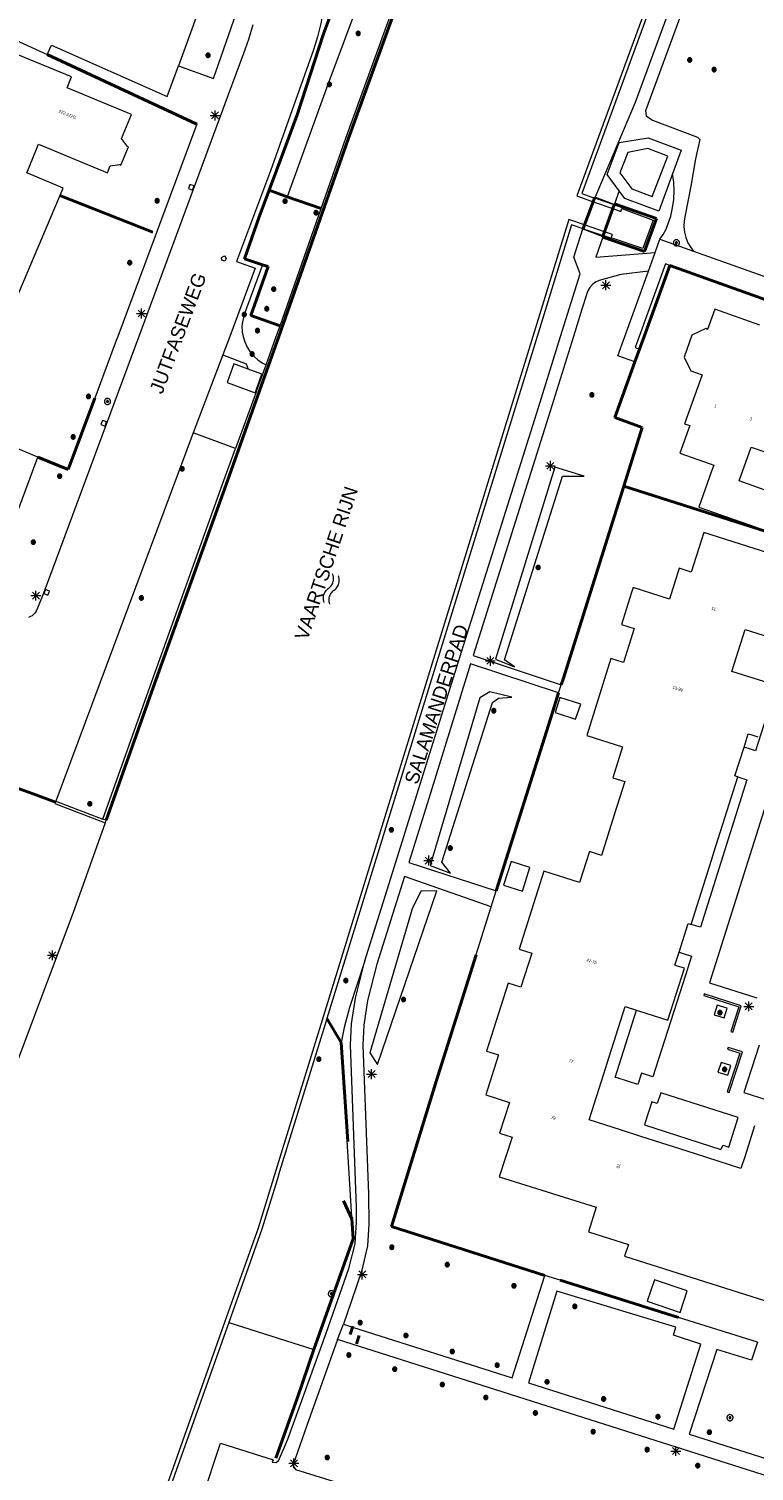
# Model space of a CAD drawing. Header units: metres. Extents: x 135779 to 137489, y 452643 to 455118.
# Tile 21 of 256: x 136259 to 136332, y 452886 to 453031. Entities that reach past the tile are written whole.
import ezdxf
from ezdxf.enums import TextEntityAlignment as Align

# ---------------------------------------------------------------- set-up
doc = ezdxf.new("R2010")
doc.units = ezdxf.units.M
doc.linetypes.add('DGN_Style_3', pattern=[78.572352, 56.123108, -22.449243])
doc.linetypes.add('DGN_Style_4', pattern=[89.853097, 44.898487, -22.449243, 0.056123, -22.449243])
for name, color, linetype, lineweight in [('KTop_BTD_Groenvoorziening', 62, 'Continuous', 13), ('KTop_BTD_Groenvoorziening_bosplantsoen', 62, 'Continuous', 13), ('KTop_BTD_Groenvoorziening_gras- en kruidachtigen', 62, 'Continuous', 13), ('KTop_NAR_Huisnummer (t)', 7, 'Continuous', 13), ('KTop_NAR_Huisnummer tijdelijk (t)', 7, 'Continuous', 13), ('KTop_OBD_Brug_dek', 11, 'Continuous', 13), ('KTop_OBW_Overig Plus', 1, 'Continuous', 13), ('KTop_ORL_Water (t)', 7, 'Continuous', 13), ('KTop_ORL_Weg_Straatnaam (t)', 7, 'Continuous', 13), ('KTop_PAL_Lichtmast', 40, 'Continuous', 13), ('KTop_PND_Grondvlaksituatie van BAG-pand [tachy]', 1, 'Continuous', 13), ('KTop_PUT_Brandkraan of -put', 1, 'Continuous', 13), ('KTop_PUT_Inspectie- of rioolput', 15, 'Continuous', 13), ('KTop_PUT_Kolk', 15, 'Continuous', 13), ('KTop_SHD_Damwand (l)', 1, 'Continuous', 40), ('KTop_SHD_Hek (l)', 15, 'DGN_Style_4', 40), ('KTop_SHD_Kademuur', 16, 'Continuous', 13), ('KTop_SHD_Muur', 15, 'Continuous', 13), ('KTop_SYM_Water', 150, 'Continuous', 0), ('KTop_VGO_Boom', 92, 'Continuous', 13), ('KTop_VGO_Haag (l)', 92, 'DGN_Style_3', 40), ('KTop_WGD_Parkeervlak', 251, 'Continuous', 13), ('KTop_WGD_Rijbaan_Lokale weg', 251, 'Continuous', 13), ('KTop_WGD_Voetpad', 251, 'Continuous', 13), ('KTop_WTD_Waterloop', 150, 'Continuous', 13)]:
    doc.layers.add(name, color=color, linetype=linetype, lineweight=lineweight)
doc.styles.add('Style-ROVU', font='ROVU.shx')
doc.styles.add('Style-ROVUCURSIEF', font='ROVUCURSIEF.shx')

# ---------------------------------------------------------------- blocks, each defined once
blk = doc.blocks.new('PAL_Lichtmast')
at = {"layer": 'KTop_PAL_Lichtmast'}
for p, q in [((-0.35, -0.35), (0.35, 0.35)), ((0.35, -0.35), (-0.35, 0.35)), ((0, -0.5), (0, 0.5)), ((-0.5, 0), (0.5, 0))]:
    blk.add_line(p, q, dxfattribs=at)
blk = doc.blocks.new('PUT_Brandkraan_of_-put')
at = {"layer": 'KTop_PUT_Brandkraan of -put'}
for p, q in [((-0.25, 0.03), (0, 0.25)), ((-0.16, -0.25), (-0.25, 0.03)), ((0, 0.25), (0.25, 0.03)), ((0.25, 0.03), (0.16, -0.25)), ((0.16, -0.25), (-0.16, -0.25))]:
    blk.add_line(p, q, dxfattribs=at)
blk = doc.blocks.new('PUT_Inspectie-_of_rioolput')
at = {"layer": 'KTop_PUT_Inspectie- of rioolput', "flags": 128}
for points in [[(0.31, 0), (0.31, 0.03), (0.3, 0.06), (0.29, 0.1), (0.28, 0.13), (0.27, 0.15), (0.25, 0.18), (0.23, 0.21), (0.21, 0.23), (0.18, 0.25), (0.15, 0.27), (0.13, 0.28), (0.1, 0.29), (0.06, 0.3), (0.03, 0.31), (0, 0.31), (-0.03, 0.31), (-0.06, 0.3), (-0.1, 0.29), (-0.13, 0.28), (-0.16, 0.27), (-0.18, 0.25), (-0.21, 0.23), (-0.23, 0.21), (-0.25, 0.18), (-0.27, 0.15), (-0.28, 0.13), (-0.29, 0.1), (-0.3, 0.06), (-0.31, 0.03), (-0.31, 0), (-0.31, -0.03), (-0.3, -0.06), (-0.29, -0.1), (-0.28, -0.13), (-0.27, -0.16), (-0.25, -0.18), (-0.23, -0.21), (-0.21, -0.23), (-0.18, -0.25), (-0.15, -0.27), (-0.13, -0.28), (-0.1, -0.29), (-0.06, -0.3), (-0.03, -0.31), (0, -0.31), (0.03, -0.31), (0.06, -0.3), (0.1, -0.29), (0.13, -0.28), (0.15, -0.27), (0.18, -0.25), (0.21, -0.23), (0.23, -0.21), (0.25, -0.18), (0.27, -0.15), (0.28, -0.13), (0.29, -0.1), (0.3, -0.06), (0.31, -0.03), (0.31, 0)], [(0.1, 0), (0.09, 0.01), (0.09, 0.02), (0.09, 0.03), (0.09, 0.04), (0.08, 0.05), (0.08, 0.06), (0.07, 0.06), (0.06, 0.07), (0.06, 0.08), (0.05, 0.08), (0.04, 0.09), (0.03, 0.09), (0.02, 0.09), (0.01, 0.09), (0, 0.09), (-0.01, 0.09), (-0.02, 0.09), (-0.03, 0.09), (-0.04, 0.09), (-0.05, 0.08), (-0.06, 0.08), (-0.06, 0.07), (-0.07, 0.06), (-0.08, 0.06), (-0.08, 0.05), (-0.09, 0.04), (-0.09, 0.03), (-0.09, 0.02), (-0.09, 0.01), (-0.09, 0), (-0.09, -0.01), (-0.09, -0.02), (-0.09, -0.03), (-0.09, -0.04), (-0.08, -0.05), (-0.08, -0.06), (-0.07, -0.06), (-0.06, -0.07), (-0.06, -0.08), (-0.05, -0.08), (-0.04, -0.09), (-0.03, -0.09), (-0.02, -0.09), (-0.01, -0.09), (0, -0.09), (0.01, -0.09), (0.02, -0.09), (0.03, -0.09), (0.04, -0.09), (0.05, -0.08), (0.06, -0.08), (0.06, -0.07), (0.07, -0.06), (0.08, -0.06), (0.08, -0.05), (0.09, -0.04), (0.09, -0.03), (0.09, -0.02), (0.09, -0.01), (0.1, 0)], [(0.04, 0), (0.03, 0), (0.03, 0.01), (0.03, 0.01), (0.03, 0.01), (0.03, 0.02), (0.03, 0.02), (0.03, 0.02), (0.02, 0.03), (0.02, 0.03), (0.02, 0.03), (0.01, 0.03), (0.01, 0.03), (0.01, 0.03), (0, 0.03), (0, 0.03), (0, 0.03), (-0.01, 0.03), (-0.01, 0.03), (-0.01, 0.03), (-0.02, 0.03), (-0.02, 0.03), (-0.02, 0.03), (-0.03, 0.02), (-0.03, 0.02), (-0.03, 0.02), (-0.03, 0.01), (-0.03, 0.01), (-0.03, 0.01), (-0.03, 0), (-0.03, 0), (-0.03, 0), (-0.03, -0.01), (-0.03, -0.01), (-0.03, -0.01), (-0.03, -0.02), (-0.03, -0.02), (-0.03, -0.02), (-0.02, -0.03), (-0.02, -0.03), (-0.02, -0.03), (-0.01, -0.03), (-0.01, -0.03), (-0.01, -0.03), (0, -0.03), (0, -0.03), (0, -0.03), (0.01, -0.03), (0.01, -0.03), (0.01, -0.03), (0.02, -0.03), (0.02, -0.03), (0.02, -0.03), (0.03, -0.02), (0.03, -0.02), (0.03, -0.02), (0.03, -0.01), (0.03, -0.01), (0.03, -0.01), (0.03, 0), (0.04, 0)], [(0.01, 0.02), (0.01, 0.02), (0.01, 0.02), (0, 0.02), (0, 0.02), (0, 0.02), (0, 0.02), (-0.01, 0.02), (-0.01, 0.02), (-0.01, 0.02), (-0.01, 0.02), (-0.01, 0.02), (-0.02, 0.02), (-0.02, 0.01), (-0.02, 0.01), (-0.02, 0.01), (-0.02, 0.01), (-0.02, 0.01), (-0.02, 0), (-0.02, 0), (-0.02, 0), (-0.02, 0), (-0.02, -0.01), (-0.02, -0.01), (-0.02, -0.01), (-0.02, -0.01), (-0.02, -0.01), (-0.02, -0.02), (-0.01, -0.02), (-0.01, -0.02), (-0.01, -0.02), (-0.01, -0.02), (-0.01, -0.02), (0, -0.02), (0, -0.02), (0, -0.02), (0, -0.02), (0.01, -0.02), (0.01, -0.02), (0.01, -0.02), (0.01, -0.02), (0.01, -0.02), (0.02, -0.02), (0.02, -0.01), (0.02, -0.01), (0.02, -0.01), (0.02, -0.01), (0.02, -0.01), (0.02, 0), (0.02, 0), (0.02, 0), (0.02, 0), (0.02, 0.01), (0.02, 0.01), (0.02, 0.01), (0.02, 0.01), (0.02, 0.01), (0.02, 0.02), (0.01, 0.02), (0.01, 0.02), (0.01, 0.02)]]:
    blk.add_lwpolyline(points, dxfattribs=at)
blk = doc.blocks.new('PUT_Kolk')
at = {"layer": 'KTop_PUT_Kolk', "flags": 128}
blk.add_lwpolyline([(0.22, -0.23), (0.22, 0.22), (-0.23, 0.22), (-0.23, -0.23), (0.22, -0.23)], dxfattribs=at)
blk = doc.blocks.new('VGO_Boom')
at = {"layer": 'KTop_VGO_Boom', "flags": 128}
for points in [[(0.21, 0), (0.21, 0.02), (0.21, 0.04), (0.2, 0.07), (0.2, 0.09), (0.19, 0.11), (0.17, 0.13), (0.16, 0.14), (0.14, 0.16), (0.13, 0.17), (0.11, 0.19), (0.09, 0.2), (0.07, 0.2), (0.04, 0.21), (0.02, 0.21), (0, 0.21), (-0.02, 0.21), (-0.05, 0.21), (-0.07, 0.2), (-0.09, 0.2), (-0.11, 0.19), (-0.13, 0.17), (-0.14, 0.16), (-0.16, 0.14), (-0.17, 0.13), (-0.19, 0.11), (-0.2, 0.09), (-0.2, 0.07), (-0.21, 0.04), (-0.21, 0.02), (-0.22, 0), (-0.21, -0.02), (-0.21, -0.05), (-0.2, -0.07), (-0.2, -0.09), (-0.19, -0.11), (-0.17, -0.13), (-0.16, -0.14), (-0.14, -0.16), (-0.13, -0.17), (-0.11, -0.19), (-0.09, -0.2), (-0.07, -0.2), (-0.05, -0.21), (-0.02, -0.21), (0, -0.22), (0.02, -0.21), (0.04, -0.21), (0.07, -0.2), (0.09, -0.2), (0.11, -0.19), (0.13, -0.17), (0.14, -0.16), (0.16, -0.14), (0.17, -0.13), (0.19, -0.11), (0.2, -0.09), (0.2, -0.07), (0.21, -0.05), (0.21, -0.02), (0.21, 0)], [(0.15, 0), (0.15, 0.02), (0.15, 0.03), (0.15, 0.05), (0.14, 0.06), (0.13, 0.08), (0.13, 0.09), (0.12, 0.1), (0.1, 0.12), (0.09, 0.13), (0.08, 0.13), (0.06, 0.14), (0.05, 0.15), (0.03, 0.15), (0.02, 0.15), (0, 0.15), (-0.02, 0.15), (-0.03, 0.15), (-0.05, 0.15), (-0.06, 0.14), (-0.08, 0.13), (-0.09, 0.13), (-0.1, 0.12), (-0.12, 0.1), (-0.13, 0.09), (-0.13, 0.08), (-0.14, 0.06), (-0.15, 0.05), (-0.15, 0.03), (-0.15, 0.02), (-0.16, 0), (-0.15, -0.02), (-0.15, -0.03), (-0.15, -0.05), (-0.14, -0.06), (-0.13, -0.08), (-0.13, -0.09), (-0.12, -0.1), (-0.1, -0.12), (-0.09, -0.13), (-0.08, -0.13), (-0.06, -0.14), (-0.05, -0.15), (-0.03, -0.15), (-0.02, -0.15), (0, -0.16), (0.02, -0.15), (0.03, -0.15), (0.05, -0.15), (0.06, -0.14), (0.08, -0.13), (0.09, -0.13), (0.1, -0.12), (0.12, -0.1), (0.13, -0.09), (0.13, -0.08), (0.14, -0.06), (0.15, -0.05), (0.15, -0.03), (0.15, -0.02), (0.15, 0)], [(0.1, 0), (0.09, 0.01), (0.09, 0.02), (0.09, 0.03), (0.09, 0.04), (0.08, 0.05), (0.08, 0.06), (0.07, 0.06), (0.06, 0.07), (0.06, 0.08), (0.05, 0.08), (0.04, 0.09), (0.03, 0.09), (0.02, 0.09), (0.01, 0.09), (0, 0.09), (-0.01, 0.09), (-0.02, 0.09), (-0.03, 0.09), (-0.04, 0.09), (-0.05, 0.08), (-0.06, 0.08), (-0.06, 0.07), (-0.07, 0.06), (-0.08, 0.06), (-0.08, 0.05), (-0.09, 0.04), (-0.09, 0.03), (-0.09, 0.02), (-0.09, 0.01), (-0.1, 0), (-0.09, -0.01), (-0.09, -0.02), (-0.09, -0.03), (-0.09, -0.04), (-0.08, -0.05), (-0.08, -0.06), (-0.07, -0.06), (-0.06, -0.07), (-0.06, -0.08), (-0.05, -0.08), (-0.04, -0.09), (-0.03, -0.09), (-0.02, -0.09), (-0.01, -0.09), (0, -0.1), (0.01, -0.09), (0.02, -0.09), (0.03, -0.09), (0.04, -0.09), (0.05, -0.08), (0.06, -0.08), (0.06, -0.07), (0.07, -0.06), (0.08, -0.06), (0.08, -0.05), (0.09, -0.04), (0.09, -0.03), (0.09, -0.02), (0.09, -0.01), (0.1, 0)], [(0.04, 0), (0.03, 0), (0.03, 0.01), (0.03, 0.01), (0.03, 0.01), (0.03, 0.02), (0.03, 0.02), (0.03, 0.02), (0.02, 0.03), (0.02, 0.03), (0.02, 0.03), (0.01, 0.03), (0.01, 0.03), (0.01, 0.03), (0, 0.03), (0, 0.03), (0, 0.03), (-0.01, 0.03), (-0.01, 0.03), (-0.01, 0.03), (-0.02, 0.03), (-0.02, 0.03), (-0.02, 0.03), (-0.03, 0.02), (-0.03, 0.02), (-0.03, 0.02), (-0.03, 0.01), (-0.03, 0.01), (-0.03, 0.01), (-0.04, 0), (-0.04, 0), (-0.04, 0), (-0.03, -0.01), (-0.03, -0.01), (-0.03, -0.01), (-0.03, -0.02), (-0.03, -0.02), (-0.03, -0.02), (-0.02, -0.03), (-0.02, -0.03), (-0.02, -0.03), (-0.01, -0.03), (-0.01, -0.03), (-0.01, -0.03), (0, -0.04), (0, -0.04), (0, -0.04), (0.01, -0.03), (0.01, -0.03), (0.01, -0.03), (0.02, -0.03), (0.02, -0.03), (0.02, -0.03), (0.03, -0.02), (0.03, -0.02), (0.03, -0.02), (0.03, -0.01), (0.03, -0.01), (0.03, -0.01), (0.03, 0), (0.04, 0)]]:
    blk.add_lwpolyline(points, dxfattribs=at)
blk = doc.blocks.new('SYM_Water')
at = {"layer": 'KTop_SYM_Water', "flags": 128}
for points in [[(-1.5, 0.28), (-1.39, 0.36), (-1.28, 0.42), (-1.16, 0.47), (-1.03, 0.5), (-0.91, 0.53), (-0.78, 0.54), (-0.65, 0.53), (-0.52, 0.52), (-0.39, 0.48), (-0.27, 0.44), (-0.15, 0.38), (-0.04, 0.32), (-0.01, 0.29)], [(-0.01, 0.29), (0.09, 0.22), (0.19, 0.16), (0.31, 0.11), (0.42, 0.07), (0.54, 0.05), (0.66, 0.03), (0.79, 0.03), (0.91, 0.05), (1.03, 0.07), (1.15, 0.11), (1.26, 0.16), (1.37, 0.22), (1.47, 0.29), (1.49, 0.32)], [(-1.49, -0.32), (-1.39, -0.24), (-1.27, -0.18), (-1.15, -0.13), (-1.03, -0.1), (-0.9, -0.07), (-0.77, -0.06), (-0.64, -0.07), (-0.51, -0.09), (-0.39, -0.12), (-0.26, -0.16), (-0.15, -0.22), (-0.04, -0.28), (-0.01, -0.31)], [(-0.01, -0.31), (0.09, -0.38), (0.2, -0.44), (0.31, -0.49), (0.43, -0.53), (0.55, -0.55), (0.67, -0.57), (0.79, -0.57), (0.92, -0.55), (1.04, -0.53), (1.15, -0.49), (1.27, -0.44), (1.37, -0.38), (1.47, -0.31), (1.5, -0.28)]]:
    blk.add_lwpolyline(points, dxfattribs=at)

msp = doc.modelspace()

# ---------------------------------------------------------------- linework, layer by layer
at = {"layer": 'KTop_BTD_Groenvoorziening', "flags": 128}
for points in [[(136283.17, 453014.74), (136284.66, 453018.73), (136285.99, 453022.36), (136288.66, 453030.52), (136290.08, 453034.31), (136290.5, 453035.51)], [(136292.56, 453034.73), (136292.38, 453034.23), (136289.08, 453025.41), (136285, 453014.09)], [(136323.86, 453016.4), (136322.47, 453012.62), (136319.05, 453013.91), (136318.47, 453014.69)], [(136282.5, 453007.23), (136280.68, 453007.83), (136283.17, 453014.74)], [(136285, 453014.09), (136288.43, 453012.89)], [(136282.5, 453007.23), (136280.67, 453002.21), (136280.5, 453001.49), (136280.44, 453001.01), (136280.45, 453000.54), (136280.46, 453000.44), (136280.56, 453000), (136280.72, 452999.45), (136280.96, 452998.93), (136281.27, 452998.45), (136281.64, 452998.01), (136282.07, 452997.63), (136282.55, 452997.32), (136282.87, 452997.15)], [(136284.28, 453001.08), (136281.32, 453002.13), (136283.07, 453007.05), (136282.5, 453007.23)], [(136320.53, 452998.72), (136320.99, 453000), (136323.59, 453007.16)], [(136307.92, 452966.71), (136306.92, 452967.41), (136312.77, 452985.93), (136314.94, 452985.92), (136311.98, 452986.81), (136305.99, 452967.48), (136307.92, 452966.71)], [(136306.29, 452963.55), (136307.65, 452963.64), (136305.43, 452964.17), (136304.43, 452963.58), (136299.41, 452946.66), (136301.45, 452945.88), (136300.59, 452947.01), (136305.7, 452963.1), (136306.29, 452963.55)], [(136294.09, 452926.6), (136300.09, 452944.11), (136298.46, 452944.09), (136297.59, 452942.28), (136293.34, 452927.79), (136294.09, 452926.6)], [(136292.82, 452937.06), (136291.29, 452932.36), (136290.73, 452930.33), (136290.43, 452928.83)], [(136290.43, 452928.83), (136288.99, 452931.23)], [(136279.11, 452900.6), (136287.68, 452897.85), (136291.65, 452909.01), (136290.43, 452928.83)]]:
    msp.add_lwpolyline(points, dxfattribs=at)
at = {"layer": 'KTop_BTD_Groenvoorziening_bosplantsoen', "flags": 128}
msp.add_lwpolyline([(136285, 453014.09), (136283.17, 453014.74)], dxfattribs=at)
at = {"layer": 'KTop_BTD_Groenvoorziening_gras- en kruidachtigen', "flags": 128}
for points in [[(136316.02, 453013.95), (136316.06, 453014.03)], [(136312.63, 452964.89), (136312.81, 452965.46), (136318.94, 452984.91), (136320.8, 452990.82), (136318.03, 452991.82), (136320.06, 452997.43)], [(136306.08, 452944.1), (136311.55, 452961.45), (136312.36, 452964.07)], [(136310.96, 452905.34), (136295.53, 452910.25), (136300, 452924.8), (136305.57, 452942.5)]]:
    msp.add_lwpolyline(points, dxfattribs=at)
at = {"layer": 'KTop_OBD_Brug_dek', "flags": 128}
msp.add_lwpolyline([(136316.83, 453010.09), (136316.87, 453010.17), (136317, 453010.55), (136317.83, 453012.89), (136317.97, 453013.27), (136317.98, 453013.31), (136316.02, 453014.04), (136315.99, 453013.96), (136315.85, 453013.59), (136314.97, 453011.25), (136314.83, 453010.87), (136314.82, 453010.84), (136316.83, 453010.09)], dxfattribs=at)
at = {"layer": 'KTop_OBW_Overig Plus', "flags": 128}
for points in [[(136281.86, 452994.59), (136282.45, 452996.21), (136281.06, 452996.71)], [(136324.61, 452901.61), (136325.34, 452903.78), (136322.03, 452904.89), (136321.3, 452902.73), (136324.61, 452901.61)]]:
    msp.add_lwpolyline(points, dxfattribs=at)
at = {"layer": 'KTop_PND_Grondvlaksituatie van BAG-pand [tachy]', "flags": 128}
for points in [[(136277.15, 453035.93), (136274.03, 453027.29)], [(136253.07, 453031.97), (136260.81, 453028.42)], [(136258.75, 453016.49), (136259.73, 453018.89), (136259.93, 453019.38), (136263.16, 453018.04), (136266.87, 453016.51), (136267.16, 453017.22), (136268.14, 453017.34), (136268.24, 453017.29), (136269.01, 453019.13), (136268.91, 453019.17), (136268.29, 453019.95), (136269.3, 453022.39), (136262.8, 453025.06), (136263.24, 453026.18), (136257.95, 453028.36), (136255.43, 453029.41), (136251.33, 453019.6)], [(136260.81, 453028.42), (136261.22, 453029.36), (136272.91, 453024.21), (136274.03, 453027.29)], [(136245.01, 453021.82), (136241.86, 453014.31), (136239.14, 453007.86), (136239.43, 453007.74), (136239.44, 453007.76), (136247.23, 453004.52), (136247.23, 453004.5), (136252.12, 453002.46), (136253.28, 453005.26), (136257.56, 453003.48), (136257.58, 453003.54), (136257.57, 453003.54), (136259.89, 453009.01), (136262.41, 453014.97), (136261.72, 453015.27), (136258.75, 453016.49)], [(136318.53, 453016.5), (136319.76, 453014.89), (136321.81, 453014.1), (136323.38, 453018.19), (136321.35, 453018.94), (136319.33, 453018.56), (136318.53, 453016.5)], [(136332.65, 453001.14), (136328.1, 453002.77), (136327.38, 453000.72), (136327.22, 453000.8), (136325.81, 453000.12), (136325.01, 452997.92), (136325.68, 452996.54), (136326.82, 452996.12), (136325.06, 452991.21), (136325.6, 452991.02), (136324.59, 452988.22), (136327.63, 452987.15), (136328, 452987.02), (136327.79, 452986.43), (136326.51, 452982.8), (136332.19, 452980.8)], [(136259.85, 452987.83), (136242.95, 452994.97), (136243.09, 452995.29)], [(136333.47, 452984.41), (136330.56, 452985.45), (136331.76, 452988.85), (136333.24, 452988.33)], [(136254.82, 452974.15), (136256.89, 452979.78), (136257.89, 452982.49), (136259.85, 452987.83)], [(136337.24, 452976.99), (136327.01, 452980.24), (136325.74, 452976.25), (136324.53, 452976.63), (136323.54, 452973.5), (136319.87, 452974.68), (136319.72, 452974.19), (136318.71, 452970.96), (136319.97, 452970.57), (136318.89, 452967.13), (136317.63, 452967.53), (136315.21, 452959.78), (136318.82, 452958.63), (136317.83, 452955.51), (136319.04, 452955.12), (136317.97, 452951.76), (136316.67, 452947.68), (136315.46, 452948.06), (136314.47, 452944.95), (136310.87, 452946.09), (136308.37, 452938.22), (136309.65, 452937.81), (136308.55, 452934.4), (136307.28, 452934.8), (136305.8, 452930.16), (136305.09, 452927.95), (136306.3, 452927.57), (136305.19, 452924.08), (136305.02, 452923.55), (136307.42, 452922.76), (136306.41, 452919.67), (136307.68, 452919.26), (136306.38, 452915.27), (136316.16, 452912.2), (136315.39, 452909.73), (136319.4, 452908.46), (136319.02, 452907.26), (136321.01, 452906.63), (136337.16, 452901.53)], [(136334.12, 452964.87), (136329.82, 452966.23), (136331.17, 452970.47), (136334.8, 452969.32)], [(136314.59, 452962.92), (136312.5, 452963.59), (136312, 452962.1), (136314.08, 452961.41), (136314.59, 452962.92)], [(136331.06, 452958.59), (136331.49, 452959.94), (136331.74, 452959.86), (136332.45, 452959.63)], [(136330.44, 452955.61), (136330.4, 452955.62), (136330.14, 452955.7), (136331.06, 452958.59)], [(136325.72, 452940.73), (136327.78, 452947.21), (136328.18, 452948.5), (136328.69, 452950.1), (136330.44, 452955.61)], [(136309.47, 452946.45), (136307.58, 452947.05), (136306.82, 452944.69), (136308.71, 452944.08), (136309.47, 452946.45)], [(136324.51, 452937.92), (136325.43, 452940.82), (136325.72, 452940.73)], [(136320.23, 452932.07), (136320.42, 452932.01), (136323.39, 452931.06), (136325.06, 452936.3), (136324.36, 452936.52), (136324.09, 452936.61), (136324.51, 452937.92)], [(136332.12, 452920.43), (136331.16, 452917.4), (136330.75, 452916.13), (136326.17, 452917.59), (136324.67, 452918.07), (136320.65, 452919.35), (136318.6, 452920.01), (136315.43, 452921.02), (136316.91, 452925.67), (136317.25, 452926.73), (136319.07, 452932.44), (136320.23, 452932.07)]]:
    msp.add_lwpolyline(points, dxfattribs=at)
at = {"layer": 'KTop_SHD_Damwand (l)', "flags": 128}
for points in [[(136354.14, 453195.06), (136347.05, 453175.55), (136341.87, 453161.52), (136319.33, 453097.7), (136312.38, 453078.42), (136291.16, 453019.91), (136284.17, 453000)], [(136284.17, 453000), (136278.85, 452985.09), (136271.48, 452964.6), (136266.75, 452951.22)]]:
    msp.add_lwpolyline(points, dxfattribs=at)
at = {"layer": 'KTop_SHD_Hek (l)', "flags": 128}
for points in [[(136283.17, 453014.74), (136284.66, 453018.73), (136285.99, 453022.36), (136288.66, 453030.52), (136290.08, 453034.31), (136290.5, 453035.51)], [(136260.81, 453028.42), (136275.89, 453021.4)], [(136262.09, 453014.23), (136271.45, 453010.52)], [(136283.17, 453014.74), (136282.17, 453012.05), (136280.68, 453007.83), (136282.5, 453007.23)], [(136285, 453014.09), (136283.17, 453014.74)], [(136288.43, 453012.89), (136285, 453014.09)], [(136315.99, 453013.96), (136316.02, 453014.04)], [(136315.99, 453013.96), (136316.02, 453014.04)], [(136314.97, 453011.25), (136315.85, 453013.59)], [(136315.85, 453013.59), (136315.99, 453013.96)], [(136316.81, 453010), (136321.03, 453008.57), (136322.23, 453011.88), (136318.01, 453013.39)], [(136317, 453010.55), (136317.83, 453012.89)], [(136317.83, 453012.89), (136317.97, 453013.27)], [(136314.83, 453010.87), (136314.97, 453011.25)], [(136314.82, 453010.84), (136314.83, 453010.87)], [(136314.82, 453010.84), (136314.83, 453010.87)], [(136316.83, 453010.09), (136316.87, 453010.17)], [(136316.83, 453010.09), (136316.87, 453010.17)], [(136316.84, 453010.09), (136316.87, 453010.17)], [(136317, 453010.55), (136316.87, 453010.17)], [(136282.5, 453007.23), (136283.07, 453007.05), (136281.32, 453002.13), (136284.28, 453001.08)], [(136320.99, 453000), (136323.59, 453007.16)], [(136323.59, 453007.16), (136341.34, 453000.79), (136341.04, 453000)], [(136320.53, 452998.72), (136320.99, 453000)], [(136320.06, 452997.43), (136320.53, 452998.72)], [(136320.06, 452997.43), (136318.03, 452991.82), (136320.8, 452990.82), (136318.94, 452984.91)], [(136265.59, 452993.78), (136262.92, 452986.59)], [(136262.92, 452986.59), (136259.85, 452987.83)], [(136318.94, 452984.91), (136312.81, 452965.46)], [(136318.94, 452984.91), (136337.85, 452978.87), (136338.72, 452978.59)], [(136312.63, 452964.89), (136312.81, 452965.46)], [(136312.36, 452964.07), (136311.55, 452961.45)], [(136311.55, 452961.45), (136306.08, 452944.1)], [(136254.66, 452955.58), (136259.39, 452953.88)], [(136261.63, 452953.04), (136259.39, 452953.88)], [(136310.96, 452905.34), (136295.53, 452910.25), (136300, 452924.8), (136305.57, 452942.5)], [(136290.43, 452928.83), (136288.99, 452931.24)], [(136324.46, 452901.09), (136312.52, 452904.85)], [(136291.34, 452899.37), (136291.57, 452900.12)], [(136291.57, 452900.12), (136291.6, 452900.21)], [(136291.99, 452898.43), (136292.26, 452899.27)]]:
    msp.add_lwpolyline(points, dxfattribs=at)
at = {"layer": 'KTop_SHD_Kademuur', "flags": 128}
for points in [[(136266.75, 452951.22), (136271.48, 452964.6), (136278.85, 452985.09), (136284.17, 453000), (136291.16, 453019.91), (136305.48, 453059.4), (136312.38, 453078.42), (136319.33, 453097.7), (136341.87, 453161.52), (136347.05, 453175.55), (136354.14, 453195.06)], [(136377.92, 453187.27), (136346.18, 453101.41), (136328.81, 453054.02), (136314.2, 453014.17), (136315.85, 453013.59)], [(136383.79, 453185.88), (136383.65, 453185.43), (136378.51, 453187.1), (136378.31, 453187.17), (136346.56, 453101.27), (136314.72, 453014.41), (136315.99, 453013.96)], [(136288.43, 453012.89), (136290.92, 453019.99), (136295.82, 453033.51)], [(136284.28, 453001.08), (136288.43, 453012.89)], [(136315.85, 453013.59), (136317.83, 453012.89)], [(136315.99, 453013.96), (136316.02, 453013.95)], [(136317.97, 453013.27), (136316.02, 453013.95)], [(136318.76, 453012.99), (136318.82, 453013.09), (136322.15, 453011.86), (136320.98, 453008.63), (136317.6, 453009.76), (136317.64, 453009.9)], [(136318.73, 453012.91), (136321.89, 453011.74), (136320.86, 453008.88), (136317.66, 453009.95)], [(136317.83, 453012.89), (136318.62, 453012.61), (136318.73, 453012.91)], [(136317.97, 453013.27), (136318.76, 453012.99)], [(136318.76, 453012.99), (136318.73, 453012.91)], [(136314.97, 453011.25), (136313.4, 453011.79), (136309.77, 453000), (136283.86, 452915.9), (136282.06, 452910.11), (136278.72, 452900.69), (136273.1, 452884.84), (136273.07, 452884.76), (136271.86, 452881.36), (136263.27, 452857.13), (136253.73, 452830.33)], [(136314.83, 453010.87), (136313.66, 453011.27), (136310.19, 453000), (136288.99, 452931.24), (136288.99, 452931.23)], [(136317, 453010.55), (136314.97, 453011.25)], [(136314.83, 453010.87), (136316.87, 453010.17)], [(136317.64, 453009.9), (136316.87, 453010.17)], [(136317.66, 453009.95), (136317.78, 453010.28), (136317, 453010.55)], [(136317.66, 453009.95), (136317.64, 453009.9)], [(136282.87, 452997.15), (136283.89, 453000), (136284.28, 453001.08)], [(136281.9, 452994.48), (136282.87, 452997.15)], [(136281.9, 452994.48), (136279.8, 452988.72)], [(136266.41, 452951.34), (136271.17, 452964.74), (136278.48, 452985.11), (136279.8, 452988.72)], [(136288.99, 452931.23), (136288.99, 452931.22), (136284.23, 452915.8), (136283.98, 452914.97), (136282.44, 452909.99), (136279.11, 452900.6)], [(136279.11, 452900.6), (136273.65, 452885.21), (136273.44, 452884.61), (136272.24, 452881.22), (136271.84, 452880.1)]]:
    msp.add_lwpolyline(points, dxfattribs=at)
at = {"layer": 'KTop_SHD_Muur', "flags": 128}
for points in [[(136261.63, 452953.04), (136261.57, 452952.91), (136266.65, 452950.98)], [(136261.68, 452953.14), (136261.63, 452953.04)], [(136261.68, 452953.14), (136266.41, 452951.34)], [(136266.75, 452951.22), (136266.41, 452951.34)], [(136266.65, 452950.98), (136266.75, 452951.22)], [(136326.99, 452933.54), (136330.52, 452932.4), (136329.74, 452929.92), (136329.94, 452929.86), (136330.78, 452932.52), (136327.05, 452933.74), (136326.99, 452933.54)], [(136330.63, 452927.74), (136329.36, 452923.83), (136329.56, 452923.77), (136330.89, 452927.86), (136329.46, 452928.33), (136329.4, 452928.13), (136330.63, 452927.74)]]:
    msp.add_lwpolyline(points, dxfattribs=at)
at = {"layer": 'KTop_VGO_Haag (l)', "flags": 128}
for points in [[(136290.43, 452928.83), (136291.12, 452918.83)], [(136283.85, 452886.92), (136286, 452892.94), (136287.68, 452897.85), (136291.65, 452909.01), (136291.53, 452911.05), (136290.68, 452912.85)]]:
    msp.add_lwpolyline(points, dxfattribs=at)
at = {"layer": 'KTop_WGD_Parkeervlak', "flags": 128}
for points in [[(136278.5, 452998.16), (136280.86, 452997.24), (136281.06, 452996.71)], [(136281.06, 452996.71), (136279.62, 452997.23), (136278.94, 452995.35), (136281.77, 452994.33), (136281.86, 452994.59)], [(136281.86, 452994.59), (136281.9, 452994.48)], [(136279.8, 452988.72), (136275.52, 452990.29)]]:
    msp.add_lwpolyline(points, dxfattribs=at)
at = {"layer": 'KTop_WGD_Rijbaan_Lokale weg', "flags": 128}
for points in [[(136288.71, 453042.03), (136288.89, 453037.64), (136288.91, 453037.08), (136288.9, 453035.69), (136288.81, 453034.31), (136288.64, 453032.93), (136288.39, 453031.57), (136288.06, 453030.22), (136287.65, 453028.89), (136283.32, 453016.7), (136279.9, 453007.57), (136281.78, 453006.89), (136279.21, 453000), (136278.5, 452998.16)], [(136281.53, 453031.41), (136281.1, 453029.96), (136280.59, 453028.54), (136279.06, 453024.36), (136270.03, 453000), (136260.51, 452974.29), (136259.84, 452972.62), (136259.69, 452972.29), (136259.58, 452972.14), (136259.45, 452971.99), (136259.27, 452971.84), (136259.13, 452971.77), (136258.9, 452971.68)], [(136278.5, 452998.16), (136275.52, 452990.29)], [(136275.52, 452990.29), (136261.68, 452953.14)], [(136248.11, 452957.89), (136254.66, 452955.58), (136259.39, 452953.88), (136261.63, 452953.04)]]:
    msp.add_lwpolyline(points, dxfattribs=at)
at = {"layer": 'KTop_WGD_Voetpad', "flags": 128}
for points in [[(136342.85, 453080.11), (136342.08, 453079.76), (136341.84, 453079.01), (136321.11, 453022.74), (136321.2, 453022.24), (136321.82, 453021.81), (136326.35, 453020.11), (136326.61, 453019.85), (136326.17, 453017.91), (136325.7, 453015.14), (136325.13, 453012.22), (136325.03, 453011.66), (136325, 453011.09), (136325.06, 453010.53), (136325.19, 453009.98), (136325.4, 453009.45), (136325.68, 453008.96), (136325.96, 453008.59)], [(136316.06, 453014.03), (136316.06, 453014.03), (136320.1, 453023.63), (136337.87, 453071.84)], [(136274.03, 453027.29), (136274.03, 453027.29), (136277.57, 453026), (136279.85, 453032.56), (136280.58, 453036.22), (136280.51, 453036.66), (136277.98, 453037.63)], [(136260.81, 453028.42), (136275.89, 453021.4), (136267.91, 453000), (136267.76, 452999.58), (136265.59, 452993.78), (136262.92, 452986.59), (136259.85, 452987.83)], [(136318.47, 453014.69), (136317.25, 453016.32), (136318.48, 453019.56), (136321.4, 453020.02), (136324.73, 453018.79), (136323.86, 453016.4)], [(136322.58, 453009.81), (136322.91, 453010.28), (136323.2, 453010.82), (136323.42, 453011.4), (136323.66, 453012.12), (136323.86, 453012.97), (136323.98, 453013.82), (136324.02, 453014.68), (136323.98, 453015.55), (136323.86, 453016.4)], [(136316.06, 453014.03), (136316.02, 453014.04), (136315.99, 453013.96)], [(136318.47, 453014.69), (136318.01, 453013.39), (136317.98, 453013.31), (136317.97, 453013.27)], [(136315.85, 453013.59), (136314.97, 453011.25)], [(136315.99, 453013.96), (136315.85, 453013.59)], [(136317, 453010.55), (136317.83, 453012.89)], [(136317.83, 453012.89), (136317.97, 453013.27)], [(136314.97, 453011.25), (136314.83, 453010.87)], [(136292.82, 452937.06), (136295.45, 452945.38), (136298.25, 452954.33), (136302.76, 452968.86), (136310.32, 452992.84), (136312.55, 453000), (136314.53, 453006.33), (136313.89, 453008.01), (136314.82, 453010.84), (136314.83, 453010.87)], [(136316.87, 453010.17), (136316.84, 453010.09), (136316.81, 453010), (136316.1, 453008), (136322.1, 453008.48)], [(136316.87, 453010.17), (136317, 453010.55)], [(136322.1, 453008.48), (136322.58, 453009.81)], [(136322.58, 453009.81), (136325.96, 453008.59)], [(136321.42, 453006.6), (136322.1, 453008.48)], [(136325.96, 453008.59), (136344.96, 453001.84)], [(136323.59, 453007.16), (136323.13, 453007.32), (136320.48, 453000), (136320.08, 452998.88), (136320.53, 452998.72)], [(136323.59, 453007.16), (136341.34, 453000.79), (136341.04, 453000), (136340.43, 452998.44)], [(136321.42, 453006.6), (136318.62, 453006.26), (136316.44, 453005.64), (136316.08, 453005.48), (136315.77, 453005.25), (136315.5, 453004.95), (136315.3, 453004.61), (136315.18, 453004.24), (136315.17, 453004.21), (136314.75, 453002.86), (136313.86, 453000), (136311.51, 452992.47), (136303.74, 452967.82), (136312.63, 452964.89)], [(136320.06, 452997.43), (136318.32, 452998.06), (136319.03, 453000), (136321.42, 453006.6)], [(136320.06, 452997.43), (136320.53, 452998.72)], [(136343.76, 452994.34), (136338.72, 452978.59), (136332.21, 452958.22), (136331.7, 452958.38), (136331.06, 452958.59)], [(136312.36, 452964.07), (136303.47, 452967), (136299.45, 452953.95), (136297.26, 452946.96), (136306.08, 452944.1)], [(136312.36, 452964.07), (136312.63, 452964.89)], [(136330.44, 452955.61), (136331.35, 452955.31), (136326.66, 452940.43), (136325.72, 452940.73)], [(136338.57, 452952.97), (136338.45, 452952.72), (136338.26, 452952.51), (136338.02, 452952.36), (136337.75, 452952.29), (136337.47, 452952.29), (136337.29, 452952.34), (136333.5, 452953.55), (136327.58, 452934.85), (136332.35, 452933.33)], [(136305.57, 452942.5), (136296.82, 452945.55), (136294.02, 452936.72), (136293.1, 452933.05), (136292.74, 452930.57), (136292.63, 452928.54), (136293.2, 452913.54), (136293.22, 452910.5), (136293.09, 452908.32), (136292.48, 452905.73), (136291.47, 452902.78), (136290.66, 452900.41)], [(136305.57, 452942.5), (136306.08, 452944.1)], [(136276.41, 452882.84), (136278.29, 452888.43), (136283.57, 452886.74), (136283.49, 452886.5), (136283.84, 452886.47), (136284.13, 452886.64), (136285.07, 452888.84), (136288.93, 452899.51), (136291.2, 452906.02), (136291.85, 452908.51), (136291.9, 452909.13), (136291.99, 452910.66), (136291.99, 452912.2), (136291.38, 452928.57), (136291.49, 452930.69), (136291.87, 452933.29), (136292.82, 452937.06)], [(136324.51, 452937.92), (136325.02, 452937.76), (136325.75, 452937.52), (136325.14, 452935.6), (136321.87, 452925.36), (136320.73, 452925.71), (136320.36, 452924.58), (136318.26, 452925.25), (136318.08, 452925.3), (136320.23, 452932.07)], [(136329.05, 452931.31), (136329.36, 452932.29), (136328.36, 452932.59), (136328.05, 452931.61), (136329.05, 452931.31)], [(136332.57, 452928.54), (136331.03, 452923.77), (136337.99, 452921.57), (136339.18, 452925.4), (136339.21, 452925.48), (136339.35, 452925.72), (136339.55, 452925.91), (136339.8, 452926.03), (136340.07, 452926.08), (136340.34, 452926.05)], [(136328.74, 452926.8), (136328.42, 452925.81), (136329.41, 452925.51), (136329.73, 452926.5), (136328.74, 452926.8)], [(136322.3, 452922.66), (136321.75, 452922.82), (136321.06, 452920.66), (136321.02, 452920.52), (136328.73, 452918.03), (136328.79, 452918.16), (136328.94, 452918.45), (136329.51, 452918.27), (136330.47, 452921.26), (136322.66, 452923.75), (136322.3, 452922.66)], [(136290.66, 452900.41), (136291.57, 452900.12), (136307.69, 452895), (136310.96, 452905.34)], [(136332.4, 452898.6), (136324.46, 452901.09), (136312.52, 452904.85), (136310.96, 452905.34)], [(136323.97, 452889.82), (136326.69, 452898.4), (136323.93, 452899.31), (136324.17, 452900.13), (136323.16, 452900.43), (136312.17, 452903.73), (136309.31, 452894.49), (136323.97, 452889.82)], [(136290.08, 452898.87), (136290.66, 452900.41)], [(136290.08, 452898.87), (136286.97, 452890.21), (136285.58, 452886.17), (136285.84, 452885.76), (136289.73, 452884.54), (136296.16, 452882.73), (136300.67, 452881.34), (136303.04, 452880.23), (136303.73, 452879.77), (136304.38, 452879.26), (136304.97, 452878.68), (136305.51, 452878.04), (136305.98, 452877.36), (136306.39, 452876.63), (136306.7, 452875.93), (136311.11, 452866.1), (136317.54, 452851.45), (136320.51, 452844.72), (136322.26, 452840.73), (136322.82, 452841.14), (136325.46, 452843.08), (136336.2, 452851.35), (136354.92, 452865.72), (136355.64, 452866.29)], [(136350.42, 452879.67), (136290.08, 452898.87)], [(136332.4, 452898.6), (136331.82, 452896.8), (136328.31, 452897.88), (136325.54, 452889.34), (136349.85, 452881.61), (136353.03, 452891.79)]]:
    msp.add_lwpolyline(points, dxfattribs=at)
at = {"layer": 'KTop_WTD_Waterloop', "flags": 128}
msp.add_lwpolyline([(136266.65, 452950.98), (136263.38, 452941.83), (136258.1, 452927.78), (136252.56, 452912.99), (136250.68, 452908.02), (136250.51, 452908.08)], dxfattribs=at)

# ---------------------------------------------------------------- block references
at = {"layer": 'KTop_PAL_Lichtmast'}
for p in [(136277.72, 453022.29), (136317.13, 453005.17), (136270.31, 453002.32), (136311.53, 452986.96), (136259.66, 452973.87), (136305.48, 452967.3), (136299.27, 452947.16), (136261.32, 452937.61), (136331.53, 452932.46), (136293.51, 452925.63), (136292.57, 452905.43), (136324.19, 452887.63), (136285.68, 452886.39)]:
    msp.add_blockref('PAL_Lichtmast', p, dxfattribs=at)
at = {"layer": 'KTop_PUT_Brandkraan of -put', "rotation": 346.0475222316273}
msp.add_blockref('PUT_Brandkraan_of_-put', (136278.61, 453007.89), dxfattribs=at)
at = {"layer": 'KTop_PUT_Inspectie- of rioolput'}
for p, rotation in [((136324.24, 453009.45), 250.0848954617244), ((136266.88, 452993.45), 339.6716380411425), ((136289.45, 452903.48), 340.7401414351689), ((136329.64, 452890.99), 252.3605774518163)]:
    msp.add_blockref('PUT_Inspectie-_of_rioolput', p, dxfattribs=dict(at, rotation=rotation))
at = {"layer": 'KTop_PUT_Kolk'}
for p, rotation in [((136275.33, 453015.05), 339.6721146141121), ((136266.51, 452991.25), 339.6716380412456), ((136260.74, 452974.2), 159.3093314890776)]:
    msp.add_blockref('PUT_Kolk', p, dxfattribs=dict(at, rotation=rotation))
at = {"layer": 'KTop_SYM_Water', "rotation": 72.87697352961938}
msp.add_blockref('SYM_Water', (136289.44, 452974.53), dxfattribs=at)
at = {"layer": 'KTop_VGO_Boom'}
for p in [(136292.16, 453030.56), (136277.02, 453028.35), (136325.58, 453027.88), (136328.04, 453026.91), (136289.25, 453025.42), (136271.89, 453013.69), (136284.78, 453013.65), (136287.91, 453012.48), (136269.12, 453007.44), (136283.64, 453004.78), (136280.67, 453002.21), (136282.94, 453002.8), (136282, 453000.59), (136281.46, 452998.23), (136264.97, 452993.96), (136315.72, 452994.11), (136263.42, 452989.87), (136274.41, 452986.66), (136262.06, 452985.91), (136259.4, 452979.27), (136310.3, 452976.71), (136270.3, 452973.64), (136305.83, 452962.27), (136265.1, 452952.88), (136295.5, 452950.26), (136301.44, 452948.42), (136290.91, 452935.06), (136296.73, 452933.15), (136328.63, 452931.83), (136288.19, 452927.13), (136329.1, 452926.11), (136295.55, 452908.17), (136301.14, 452906.42), (136307.86, 452904.28), (136314, 452902.21), (136292.35, 452900.57), (136296.97, 452899.28), (136301.64, 452897.66), (136291.22, 452897.31), (136306.17, 452896.29), (136295.84, 452895.88), (136311.2, 452894.61), (136300.64, 452894.33), (136305.02, 452893.02), (136316.9, 452892.88), (136310.02, 452891.47), (136322.38, 452891.09), (136315.84, 452889.58), (136327.56, 452889.53), (136321.29, 452887.77), (136289.04, 452886.97), (136326.39, 452886.16)]:
    msp.add_blockref('VGO_Boom', p, dxfattribs=at)

# ---------------------------------------------------------------- texts
at = {"layer": 'KTop_NAR_Huisnummer (t)', "style": 'Style-ROVU'}
for s, rotation, p in [('222-222G', 337.7, (136263.69, 453022.05)), ('3', 342.5, (136331.86, 452991.65)), ('11', 342.5, (136328.22, 452972.48)), ('13-39', 342.4, (136324.87, 452964.33)), ('41-75', 342.4, (136316.2, 452936.84)), ('77', 342.4, (136313.84, 452926.87)), ('79', 342.4, (136312.05, 452921.15)), ('81', 72.3, (136318.46, 452916.59))]:
    msp.add_text(s, height=0.3, rotation=rotation, dxfattribs=at).set_placement(p, align=Align.MIDDLE_RIGHT)
at = {"layer": 'KTop_NAR_Huisnummer tijdelijk (t)', "style": 'Style-ROVUCURSIEF'}
msp.add_text('1', height=0.3, rotation=342.5, dxfattribs=at).set_placement((136328.07, 452993.03), align=Align.MIDDLE_LEFT)
at = {"layer": 'KTop_ORL_Water (t)', "style": 'Style-ROVUCURSIEF'}
msp.add_text('VAARTSCHE RIJN', height=1.4, rotation=71.5288, dxfattribs=at).set_placement((136287.05, 452969.28))
at = {"layer": 'KTop_ORL_Weg_Straatnaam (t)', "style": 'Style-ROVU'}
for s, rotation, p in [('JUTFASEWEG', 69.4641, (136272.4, 452994.11)), ('SALAMANDERPAD', 71.9999, (136298.13, 452954.74))]:
    msp.add_text(s, height=1.4, rotation=rotation, dxfattribs=at).set_placement(p)

doc.saveas('drawing.dxf')
